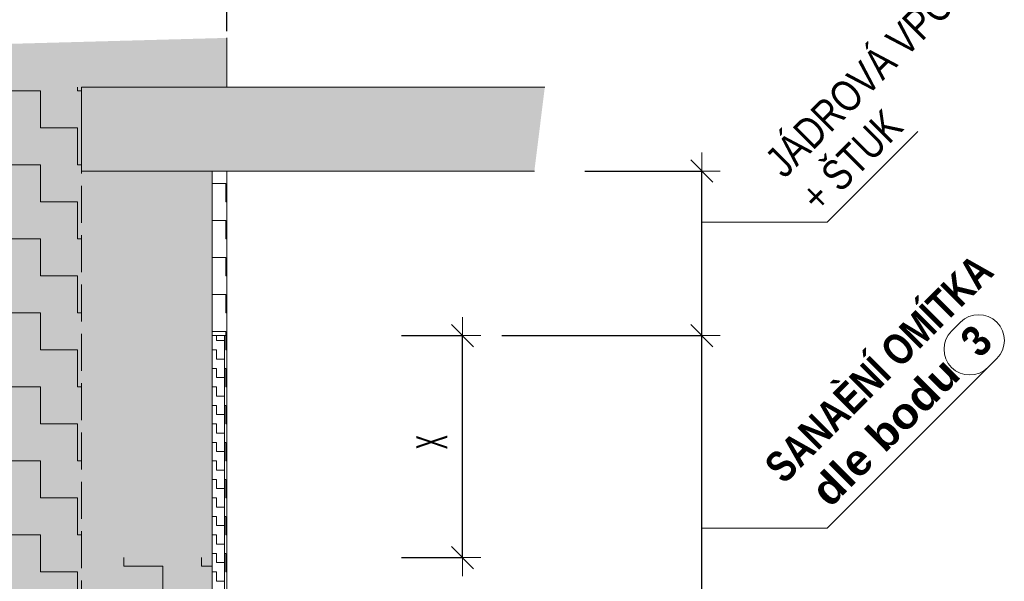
# Model space of a CAD drawing. Header units: millimetres. Extents: x -17177 to 48677, y -60985 to 11467.
# Tile 30 of 71: x -7692 to -5697, y -1369 to -231. Entities that reach past the tile are written whole.
import ezdxf

# ---------------------------------------------------------------- set-up
doc = ezdxf.new("R2010")
doc.units = ezdxf.units.MM
doc.header["$PDMODE"] = 65
doc.linetypes.add('Carkovana 2x_1_1', pattern=[100, 75, -25])
doc.layers.add('XR$3$INFUZE_1', color=7, linetype='Continuous', lineweight=25)
doc.styles.add('ARIALNARROW', font='ARIALN.TTF')
doc.dimstyles.new('DIMSTYLE_9', dxfattribs={"dimtxt": 62.5, "dimasz": 75, "dimexe": 0, "dimexo": 0, "dimgap": 31.25, "dimtad": 2, "dimdec": 0, "dimrnd": 5, "dimzin": 12, "dimdsep": 46, "dimtxsty": 'ARIALNARROW', "dimblk1": 'ALL_ML_STRICH', "dimblk2": 'ALL_ML_STRICH', "dimsah": 1, "dimcen": 0, "dimclrd": 6, "dimclre": 6, "dimclrt": 6, "dimadec": 0, "dimazin": 0, "dimtfac": 1, "dimtdec": 0, "dimtix": 1, "dimtmove": 2, "dimatfit": 3, "dimfxl": 0, "dimtzin": 0, "dimlwd": 0, "dimlwe": 18, "dimarcsym": 0})
pattern_1 = [(0, (75, 75), (37.5, 37.5), [37.5, -37.5]), (90, (75, 75), (-37.5, 37.5), [37.5, -37.5])]

# ---------------------------------------------------------------- blocks, each defined once
blk = doc.blocks.new('ALL_ML_STRICH')
at = {"color": 0, "linetype": 'ByBlock', "lineweight": -2}
for p, q in [((-0.3, -0.3), (0.3, 0.3)), ((0, -0.5), (0, 0.5)), ((-1, 0), (0.5, 0))]:
    blk.add_line(p, q, dxfattribs=at)
blk = doc.blocks.new('*D189')
at = {"layer": 'DEFPOINTS', "color": 6, "linetype": 'Continuous', "lineweight": 18}
for p in [(-7302.5, -871.1), (-7302.5, -1321.1), (-6795.1, -1321.1)]:
    blk.add_point(p, dxfattribs=at)
at = {"layer": 'XR$3$INFUZE_1', "color": 6, "linetype": 'Continuous', "lineweight": -2}
for p, q in [((-6918.9, -871.1), (-6795.1, -871.1)), ((-6795.1, -1321.1), (-6795.1, -871.1)), ((-6918.9, -1321.1), (-6795.1, -1321.1))]:
    blk.add_line(p, q, dxfattribs=at)
at = {"layer": 'XR$3$INFUZE_1', "color": 6, "linetype": 'Continuous', "lineweight": 18, "xscale": 75, "yscale": 75, "zscale": 75}
for p, rotation in [((-6795.1, -871.1), 90), ((-6795.1, -1321.1), 270)]:
    blk.add_blockref('ALL_ML_STRICH', p, dxfattribs=dict(at, rotation=rotation))
blk = doc.blocks.new('*D192')
at = {"layer": 'DEFPOINTS', "color": 6, "linetype": 'Continuous', "lineweight": 18}
for p in [(-7302.5, -871.1), (-7272.5, -1674.7), (-6310.1, -1674.7)]:
    blk.add_point(p, dxfattribs=at)
at = {"layer": 'XR$3$INFUZE_1', "color": 6, "linetype": 'Continuous', "lineweight": -2}
for p, q in [((-6715.2, -871.1), (-6310.1, -871.1)), ((-6310.1, -1674.7), (-6310.1, -871.1)), ((-6897.1, -1674.7), (-6310.1, -1674.7))]:
    blk.add_line(p, q, dxfattribs=at)
at = {"layer": 'XR$3$INFUZE_1', "color": 6, "linetype": 'Continuous', "lineweight": 18, "xscale": 75, "yscale": 75, "zscale": 75}
for p, rotation in [((-6310.1, -871.1), 90), ((-6310.1, -1674.7), 270)]:
    blk.add_blockref('ALL_ML_STRICH', p, dxfattribs=dict(at, rotation=rotation))
blk = doc.blocks.new('*D193')
at = {"layer": 'DEFPOINTS', "color": 6, "linetype": 'Continuous', "lineweight": 18}
for p in [(-7272.5, -537.5), (-7302.5, -871.1), (-6310.1, -871.1)]:
    blk.add_point(p, dxfattribs=at)
at = {"layer": 'XR$3$INFUZE_1', "color": 6, "linetype": 'Continuous', "lineweight": -2}
for p, q in [((-6547.5, -537.5), (-6310.1, -537.5)), ((-6310.1, -871.1), (-6310.1, -537.5)), ((-6715.2, -871.1), (-6310.1, -871.1))]:
    blk.add_line(p, q, dxfattribs=at)
at = {"layer": 'XR$3$INFUZE_1', "color": 6, "linetype": 'Continuous', "lineweight": 18, "xscale": 75, "yscale": 75, "zscale": 75}
for p, rotation in [((-6310.1, -537.5), 90), ((-6310.1, -871.1), 270)]:
    blk.add_blockref('ALL_ML_STRICH', p, dxfattribs=dict(at, rotation=rotation))
blk = doc.blocks.new('*D195')
at = {"layer": 'DEFPOINTS', "color": 6, "linetype": 'Continuous', "lineweight": 18}
for p in [(-7717.3, -129.4), (-7717.3, -367.5), (-7272.5, -537.5)]:
    blk.add_point(p, dxfattribs=at)
at = {"layer": 'XR$3$INFUZE_1', "color": 6, "linetype": 'Continuous', "lineweight": -2}
for p, q in [((-7717.3, -254), (-7717.3, -129.4)), ((-7717.3, -129.4), (-7272.5, -129.4)), ((-7272.5, -254), (-7272.5, -129.4))]:
    blk.add_line(p, q, dxfattribs=at)
at = {"layer": 'XR$3$INFUZE_1', "color": 6, "linetype": 'Continuous', "lineweight": 18, "xscale": 75, "yscale": 75, "zscale": 75, "rotation": 180}
blk.add_blockref('ALL_ML_STRICH', (-7717.3, -129.4), dxfattribs=at)
at = {"layer": 'XR$3$INFUZE_1', "color": 6, "linetype": 'Continuous', "lineweight": 18, "xscale": 75, "yscale": 75, "zscale": 75}
blk.add_blockref('ALL_ML_STRICH', (-7272.5, -129.4), dxfattribs=at)

msp = doc.modelspace()

# ---------------------------------------------------------------- hatches: boundary and pattern name
at = {"layer": 'XR$3$INFUZE_1', "linetype": 'Continuous', "lineweight": 25}
msp.add_hatch(color=254, dxfattribs=at).paths.add_polyline_path([(-7717.4, -1050), (-7717.4, -2381.7), (-7742.4, -2381.7), (-7742.4, -2644), (-7272.5, -2644), (-7272.5, -2414.7), (-7322.5, -2414.7), (-7322.5, -1845.9), (-7306.3, -1824.7), (-7302.5, -1824.7), (-7302.5, -537.5), (-7567.4, -537.5), (-7567.4, -367.5), (-7272.5, -367.5), (-7272.5, -267.5), (-7747.3, -280.5), (-7747.3, -367.5), (-7717.4, -367.5), (-7717.4, -1050)])
at = {"layer": 'XR$3$INFUZE_1', "linetype": 'Continuous', "lineweight": 13}
h = msp.add_hatch(dxfattribs=at)
h.set_pattern_fill('VZOR', color=253, scale=75, style=0, pattern_type=2)
h.set_pattern_definition([(0, (150, 150), (75, 75), [75, -75]), (90, (150, 150), (-75, 75), [75, -75])])
h.paths.add_polyline_path([(-7567.4, -367.5), (-7717.4, -367.5), (-7717.4, -2381.5), (-7567.4, -2381.5)], flags=0)
msp.add_hatch(color=9, dxfattribs=at).paths.add_polyline_path([(-7567.4, -367.5), (-7567.4, -537.5), (-6649.4, -537.5), (-6628.3, -367.5)])
h = msp.add_hatch(dxfattribs=at)
h.set_pattern_fill('VZOR', color=1, scale=37.5, style=0, pattern_type=2)
h.set_pattern_definition(pattern_1)
h.paths.add_polyline_path([(-7302.5, -871.1), (-7272.5, -871.1), (-7272.5, -537.5), (-7302.5, -537.5)], flags=0)
h = msp.add_hatch(dxfattribs=at)
h.set_pattern_fill('VZOR', color=1, scale=18.75, style=0, pattern_type=2)
h.set_pattern_definition([(0, (37.5, 37.5), (18.75, 18.75), [18.75, -18.75]), (90, (37.5, 37.5), (-18.75, 18.75), [18.75, -18.75])])
h.paths.add_polyline_path([(-7302.5, -871.1), (-7302.5, -1674.7), (-7277.5, -1674.7), (-7277.5, -871.1)], flags=0)
h = msp.add_hatch(dxfattribs=at)
h.set_pattern_fill('VZOR', color=1, scale=37.5, style=0, pattern_type=2)
h.set_pattern_definition(pattern_1)
h.paths.add_polyline_path([(-7277.5, -871.1), (-7277.5, -1674.7), (-7272.5, -1674.7), (-7272.5, -871.1)], flags=0)
h = msp.add_hatch(dxfattribs=at)
h.set_pattern_fill('VZOR', color=5, scale=78.75, style=0, pattern_type=2)
h.set_pattern_definition([(0, (157.5, 157.5), (78.75, 78.75), [78.75, -78.75]), (90, (157.5, 157.5), (-78.75, 78.75), [78.75, -78.75])])
h.paths.add_polyline_path([(-7493.5, -1321.1), (-7493.5, -2229.7), (-7302.5, -2229.7), (-7302.5, -1321.1)], flags=0)

# ---------------------------------------------------------------- linework, layer by layer
at = {"layer": 'XR$3$INFUZE_1', "color": 7, "linetype": 'Continuous', "lineweight": 13}
for p, q in [((-7272.5, -367.5), (-7272.5, -267.5)), ((-7567.4, -537.5), (-7567.4, -367.5)), ((-7567.4, -367.5), (-6628.3, -367.5)), ((-7567.4, -537.5), (-6649.4, -537.5))]:
    msp.add_line(p, q, dxfattribs=at)
at = {"layer": 'XR$3$INFUZE_1', "color": 253, "linetype": 'Carkovana 2x_1_1', "lineweight": 13}
msp.add_line((-7567.4, -367.5), (-7567.4, -2381.5), dxfattribs=at)
at = {"layer": 'XR$3$INFUZE_1', "color": 6, "linetype": 'Continuous', "lineweight": 13}
for p, q in [((-5872.2, -457.3), (-6056, -641.2)), ((-6056, -641.2), (-6310.1, -641.2)), ((-5786.1, -843.9), (-5804, -861.8)), ((-5712.4, -917.5), (-5730.3, -935.5)), ((-5716.6, -921.8), (-6056, -1261.2)), ((-6056, -1261.2), (-6310.1, -1261.2))]:
    msp.add_line(p, q, dxfattribs=at)
at = {"layer": 'XR$3$INFUZE_1', "color": 1, "linetype": 'Continuous', "lineweight": 13}
for p, q in [((-7302.5, -871.1), (-7302.5, -537.5)), ((-7272.5, -871.1), (-7272.5, -537.5)), ((-7272.5, -871.1), (-7302.5, -871.1)), ((-7302.5, -871.1), (-7302.5, -2259.7)), ((-7277.5, -1674.7), (-7277.5, -871.1)), ((-7272.5, -1674.7), (-7272.5, -871.1))]:
    msp.add_line(p, q, dxfattribs=at)
at = {"layer": 'XR$3$INFUZE_1', "color": 6, "linetype": 'Continuous', "lineweight": 13}
for centre, start, end in [((-5749.2, -880.7), 315, 135), ((-5767.2, -898.6), 135, 315)]:
    msp.add_arc(centre, 52.1, start, end, dxfattribs=at)

# ---------------------------------------------------------------- texts
at = {"layer": 'XR$3$INFUZE_1', "color": 6, "linetype": 'Continuous', "lineweight": 13, "insert": (-6187.1, -510.1), "char_height": 62.5, "width": 807.519, "attachment_point": 1, "rotation": 45, "line_spacing_factor": 0.963855, "style": 'ARIALNARROW'}
msp.add_mtext('\\W0.97;JÁDROVÁ VPC OMÍTKA\\P+ ŠTUK', dxfattribs=at)
at = {"layer": 'XR$3$INFUZE_1', "color": 6, "linetype": 'Continuous', "lineweight": 13, "char_height": 62.5, "attachment_point": 7, "rotation": 45, "style": 'ARIALNARROW'}
for s, insert, width in [('\\W0.97;\\fArial Narrow|i0|b1|c0|p0;SANAÈNÍ OMÍTKA', (-6142.9, -1174.3), 618.534), ('\\W1.07;\\fArial Narrow|i0|b1|c0|p0;3', (-5746.5, -919.3), 76.941), ('\\W1.27;\\fArial Narrow|i0|b1|c0|p0;dle bodu ', (-6049.8, -1222.5), 416.654)]:
    msp.add_mtext(s, dxfattribs=dict(at, insert=insert, width=width))
at = {"layer": 'XR$3$INFUZE_1', "color": 6, "linetype": 'Continuous', "lineweight": 25, "insert": (-6857.2, -1087.1), "char_height": 62.5, "width": 47.667, "attachment_point": 5, "rotation": 90, "style": 'ARIALNARROW'}
msp.add_mtext('\\W0.60;X', dxfattribs=at)

# ---------------------------------------------------------------- dimensions: what is measured, and where the dimension line sits
at = {"layer": 'XR$3$INFUZE_1', "color": 6, "linetype": 'Continuous', "lineweight": 18}
dim = msp.add_linear_dim(base=(-7272.5, -129.4), p1=(-7717.3, -254), p2=(-7272.5, -254), dimstyle='DIMSTYLE_9', override={"dimpost": '<>', "dimclrd": 6, "dimclre": 6, "dimclrt": 6, "dimlwd": 0, "dimlwe": 18}, dxfattribs=at)
dim.commit()
dim.dimension.update_dxf_attribs({"geometry": '*D195', "text_midpoint": (-7494.9, -98.1), "dimtype": 160})
for base, p1, p2, picture, middle in [((-6310.1, -537.5), (-6715.2, -871.1), (-6547.5, -537.5), '*D193', (-6341.3, -704.3)), ((-6795.1, -871.1), (-6918.9, -1321.1), (-6918.9, -871.1), '*D189', (-6826.3, -1096.1)), ((-6310.1, -871.1), (-6897.1, -1674.7), (-6715.2, -871.1), '*D192', (-6341.3, -1272.9))]:
    dim = msp.add_linear_dim(base=base, p1=p1, p2=p2, angle=90, dimstyle='DIMSTYLE_9', override={"dimpost": '<>', "dimclrd": 6, "dimclre": 6, "dimclrt": 6, "dimlwd": 0, "dimlwe": 18}, dxfattribs=at)
    dim.commit()
    dim.dimension.update_dxf_attribs({"geometry": picture, "text_midpoint": middle, "dimtype": 160})

doc.saveas('drawing.dxf')
